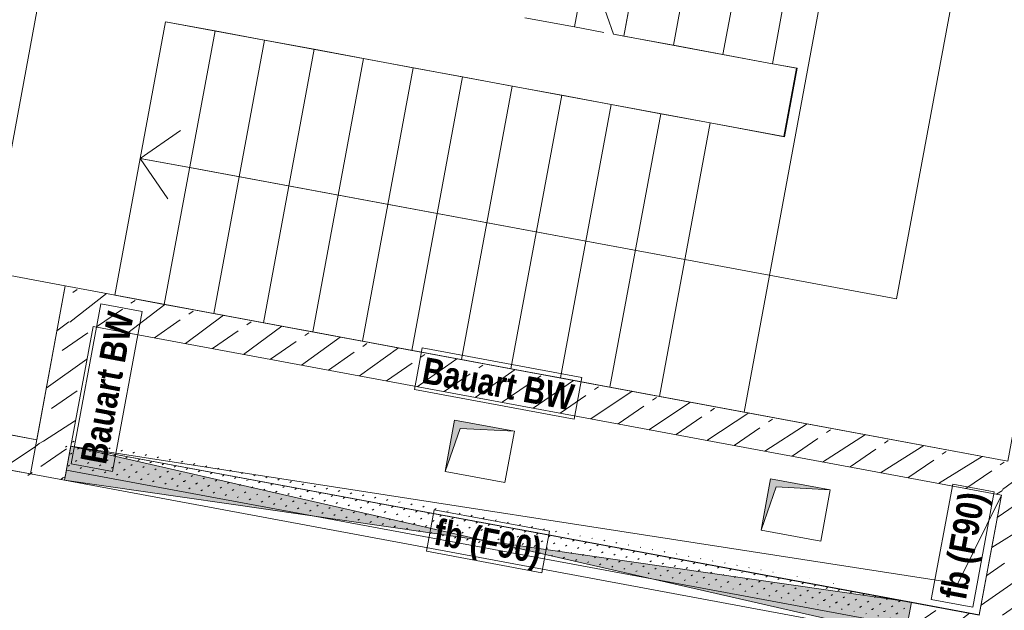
# Model space of a CAD drawing. Header units: metres. Extents: x 32353251 to 32353583, y 5707748 to 5708004.
# Tile 45 of 164: x 32353348.49 to 32353354.16, y 5707924 to 5707927.4. Entities that reach past the tile are written whole.
import ezdxf

# ---------------------------------------------------------------- set-up
doc = ezdxf.new("R2010")
doc.units = ezdxf.units.M
doc.header["$LTSCALE"] = 0.75
doc.linetypes.add('10417023$0$#9_Achse', pattern=[1.6, 0.00254, -1.59746])
doc.layers.get('0').update_dxf_attribs({"linetype": 'CONTINUOUS'})
for name, color, linetype, lineweight in [('10417023$0$#9_002_GES I Übersicht Erdgeschoss_1_102_Wand Innen.A', 7, 'CONTINUOUS', 25), ('10417023$0$#9_002_GES I Übersicht Erdgeschoss_1_104_Decken.A', 7, 'CONTINUOUS', 25), ('10417023$0$#9_002_GES I Übersicht Erdgeschoss_1_607b_Brandschutz 1_100', 7, 'CONTINUOUS', 25), ('10417023$0$#9_002_GES I Übersicht Erdgeschoss_1_Neubau_102_Wand Innen.A', 7, 'CONTINUOUS', 25), ('10417023$0$#9_002_GES I Übersicht Erdgeschoss_1_Neubau_103_Stützen.A', 7, 'CONTINUOUS', 25), ('10417023$0$#9_002_GES I Übersicht Erdgeschoss_1_Neubau_104_Decken.A', 7, 'CONTINUOUS', 25), ('10417023$0$#9_002_GES I Übersicht Erdgeschoss_1_Neubau_108_Treppen.A', 7, 'CONTINUOUS', 25), ('10417023$0$Keine', 7, 'CONTINUOUS', 13)]:
    doc.layers.add(name, color=color, linetype=linetype, lineweight=lineweight)
doc.styles.add('10417023$0$Arial Narrow (bold)', font='ARIALNB.TTF')
pattern_1 = [(45, (0, 0), (-0.03535533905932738, 0.03535533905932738), [0.01, -0.03999999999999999])]
pattern_2 = [(44.99999999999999, (0, 0), (-0.1697056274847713, 0.1697056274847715), []), (44.99999999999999, (-0.08485281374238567, 0.08485281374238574), (-0.1697056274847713, 0.1697056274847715), [0.18, -0.05999999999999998])]

# ---------------------------------------------------------------- blocks, each defined once
blk = doc.blocks.new('10417023$0$#9_MKO_LP5_ARC_GES_UP_00_002_P_G_modell (3D)')
at = {"layer": '10417023$0$#9_002_GES I Übersicht Erdgeschoss_1_102_Wand Innen.A', "linetype": 'Continuous', "lineweight": 5, "true_color": 0xff0000}
h = blk.add_hatch(dxfattribs=at)
h.set_pattern_fill('#9_BETON__STAHLBETON_0001', color=1, style=0, pattern_type=2)
h.set_pattern_definition(pattern_2)
h.paths.add_polyline_path([(-32353491.12421669, -5707795.27957689), (-32353491.52174602, -5707795.27957689), (-32353491.52174602, -5707795.47957689), (-32353491.12421625, -5707795.47957689)])
at = {"layer": '10417023$0$#9_002_GES I Übersicht Erdgeschoss_1_Neubau_102_Wand Innen.A', "linetype": 'Continuous', "lineweight": 5, "true_color": 0xff0000}
h = blk.add_hatch(dxfattribs=at)
h.set_pattern_fill('#9_BETON__STAHLBETON_0001', color=1, style=0, pattern_type=2)
h.set_pattern_definition(pattern_2)
h.paths.add_polyline_path([(-32353496.6442301, -5707794.57957689), (-32353491.12424004, -5707794.57957689), (-32353491.12424004, -5707794.37957689), (-32353496.6442301, -5707794.37957689)])
h = blk.add_hatch(dxfattribs=at)
h.set_pattern_fill('#9_BETON__STAHLBETON_0001', color=1, style=0, pattern_type=2)
h.set_pattern_definition(pattern_2)
h.paths.add_polyline_path([(-32353491.12424004, -5707794.57957689), (-32353490.84424047, -5707794.57957689), (-32353490.84424047, -5707794.379576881), (-32353491.12424004, -5707794.379576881)])
h = blk.add_hatch(dxfattribs=at)
h.set_pattern_fill('#9_BETON__STAHLBETON_0001', color=1, style=0, pattern_type=2)
h.set_pattern_definition(pattern_2)
h.paths.add_polyline_path([(-32353496.4442301, -5707795.27957689), (-32353496.4442301, -5707794.57957689), (-32353496.6442301, -5707794.57957689), (-32353496.6442301, -5707795.27957689)])
h = blk.add_hatch(dxfattribs=at)
h.set_pattern_fill('#9_BETON__STAHLBETON_0001', color=1, style=0, pattern_type=2)
h.set_pattern_definition(pattern_2)
h.paths.add_polyline_path([(-32353490.9242167, -5707795.27957689), (-32353490.92421824, -5707794.57957689), (-32353491.12421824, -5707794.57957689), (-32353491.12421669, -5707795.27957689)])
h = blk.add_hatch(dxfattribs=at)
h.set_pattern_fill('#9_BETON__STAHLBETON_0001', color=1, style=0, pattern_type=2)
h.set_pattern_definition(pattern_2)
h.paths.add_polyline_path([(-32353496.95422801, -5707795.47957689), (-32353496.6442301, -5707795.47957689), (-32353496.6442301, -5707795.279576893), (-32353496.95422801, -5707795.279576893)])
h = blk.add_hatch(dxfattribs=at)
h.set_pattern_fill('#9_BETON__STAHLBETON_0001', color=1, style=0, pattern_type=2)
h.set_pattern_definition(pattern_2)
h.paths.add_polyline_path([(-32353496.4442301, -5707795.47957689), (-32353496.6442301, -5707795.27957689), (-32353496.6442301, -5707795.47957689)])
h = blk.add_hatch(dxfattribs=at)
h.set_pattern_fill('#9_BETON__STAHLBETON_0001', color=1, style=0, pattern_type=2)
h.set_pattern_definition(pattern_2)
h.paths.add_polyline_path([(-32353496.4442301, -5707795.27957689), (-32353496.6442301, -5707795.27957689), (-32353496.4442301, -5707795.47957689)])
at = {"layer": '10417023$0$#9_002_GES I Übersicht Erdgeschoss_1_Neubau_102_Wand Innen.A', "linetype": 'Continuous', "lineweight": 13, "true_color": 0xff0000}
h = blk.add_hatch(dxfattribs=at)
h.set_pattern_fill('#9_GIPS_0001', color=1, style=0, pattern_type=2)
h.set_pattern_definition(pattern_1)
h.paths.add_polyline_path([(-32353496.4442301, -5707795.37957689), (-32353491.52174602, -5707795.37957689), (-32353491.52174602, -5707795.27957689), (-32353496.4442301, -5707795.27957689)])
h = blk.add_hatch(dxfattribs=at)
h.set_pattern_fill('#9_GIPS_0001', color=1, style=0, pattern_type=2)
h.set_pattern_definition(pattern_1)
h.paths.add_polyline_path([(-32353496.4442301, -5707795.39957689), (-32353491.52174602, -5707795.39957689), (-32353491.52174602, -5707795.37957689), (-32353496.4442301, -5707795.37957689)])
h = blk.add_hatch(dxfattribs=at)
h.set_pattern_fill('#9_GIPS_0001', color=1, style=0, pattern_type=2)
h.set_pattern_definition(pattern_1)
h.paths.add_polyline_path([(-32353496.4442301, -5707795.41957689), (-32353491.52174602, -5707795.41957689), (-32353491.52174602, -5707795.39957689), (-32353496.4442301, -5707795.39957689)])
at = {"layer": '10417023$0$#9_002_GES I Übersicht Erdgeschoss_1_102_Wand Innen.A', "color": 1, "linetype": 'Continuous', "lineweight": 18, "true_color": 0xff0000}
for p, q in [((-32353491.12421669, -5707795.27957689), (-32353491.52174602, -5707795.27957689)), ((-32353491.52174602, -5707795.27957689), (-32353491.52174602, -5707795.47957689))]:
    blk.add_line(p, q, dxfattribs=at)
at = {"layer": '10417023$0$#9_002_GES I Übersicht Erdgeschoss_1_104_Decken.A', "color": 1, "linetype": 'Continuous', "lineweight": 13, "true_color": 0xff0000}
blk.add_line((-32353492.6691854, -5707790.779532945), (-32353492.6691854, -5707794.379576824), dxfattribs=at)
at = {"layer": '10417023$0$#9_002_GES I Übersicht Erdgeschoss_1_104_Decken.A', "color": 1, "linetype": 'Continuous', "lineweight": 18, "true_color": 0xff0000}
blk.add_line((-32353496.44422949, -5707795.275994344), (-32353496.44422949, -5707795.425993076), dxfattribs=at)
at = {"layer": '10417023$0$#9_002_GES I Übersicht Erdgeschoss_1_607b_Brandschutz 1_100', "color": 1, "linetype": 'Continuous', "lineweight": 13, "true_color": 0xff0000}
for p, q in [((-32353493.62297168, -5707794.354926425), (-32353494.55864623, -5707794.354926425)), ((-32353494.55864623, -5707794.354926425), (-32353494.55864623, -5707794.59757432)), ((-32353493.62297168, -5707794.59757432), (-32353493.62297168, -5707794.354926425)), ((-32353496.18157436, -5707794.443902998), (-32353496.42422226, -5707794.443902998)), ((-32353496.42422226, -5707794.443902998), (-32353496.42422226, -5707795.379577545)), ((-32353496.18157436, -5707795.379577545), (-32353496.18157436, -5707794.443902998)), ((-32353494.55864623, -5707794.59757432), (-32353493.62297168, -5707794.59757432)), ((-32353491.16944203, -5707794.567395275), (-32353491.41208993, -5707794.567395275)), ((-32353491.41208993, -5707794.567395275), (-32353491.41208993, -5707795.242705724)), ((-32353491.16944203, -5707795.242705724), (-32353491.16944203, -5707794.567395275)), ((-32353493.64533203, -5707795.258253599), (-32353494.32064393, -5707795.258253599)), ((-32353494.32064393, -5707795.258253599), (-32353494.32064393, -5707795.500901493)), ((-32353493.64533203, -5707795.500901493), (-32353493.64533203, -5707795.258253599)), ((-32353491.41208993, -5707795.242705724), (-32353491.16944203, -5707795.242705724)), ((-32353496.42422226, -5707795.379577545), (-32353496.18157436, -5707795.379577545)), ((-32353494.32064393, -5707795.500901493), (-32353493.64533203, -5707795.500901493))]:
    blk.add_line(p, q, dxfattribs=at)
at = {"layer": '10417023$0$#9_002_GES I Übersicht Erdgeschoss_1_Neubau_102_Wand Innen.A', "color": 1, "linetype": 'Continuous', "lineweight": 18, "true_color": 0xff0000}
for p, q in [((-32353491.12424004, -5707794.37957689), (-32353496.6442301, -5707794.37957689)), ((-32353496.6442301, -5707794.37957689), (-32353496.6442301, -5707794.57957689)), ((-32353496.6442301, -5707794.57957689), (-32353496.6442301, -5707795.27957689)), ((-32353496.4442301, -5707795.27957689), (-32353496.4442301, -5707794.57957689)), ((-32353496.4442301, -5707794.57957689), (-32353491.12424004, -5707794.57957689)), ((-32353491.12421824, -5707794.57957689), (-32353491.12421669, -5707795.27957689)), ((-32353496.6442301, -5707795.27957689), (-32353496.80652522, -5707795.27957689)), ((-32353496.4442301, -5707795.47957689), (-32353496.4442301, -5707795.41957689)), ((-32353496.80652522, -5707795.47957689), (-32353496.6442301, -5707795.47957689)), ((-32353496.4442301, -5707795.47957689), (-32353496.6442301, -5707795.47957689))]:
    blk.add_line(p, q, dxfattribs=at)
at = {"layer": '10417023$0$#9_002_GES I Übersicht Erdgeschoss_1_Neubau_102_Wand Innen.A', "color": 1, "linetype": 'Continuous', "lineweight": 13, "true_color": 0xff0000}
for p, q in [((-32353491.52174602, -5707795.27957689), (-32353496.4442301, -5707795.27957689)), ((-32353496.4442301, -5707795.41957689), (-32353491.52174602, -5707795.41957689))]:
    blk.add_line(p, q, dxfattribs=at)
at = {"layer": '10417023$0$#9_002_GES I Übersicht Erdgeschoss_1_Neubau_103_Stützen.A', "color": 1, "linetype": 'Continuous', "lineweight": 13, "true_color": 0xff0000}
for p, q in [((-32353491.52174602, -5707795.27957689), (-32353496.4442301, -5707795.27957689)), ((-32353496.4442301, -5707795.27957689), (-32353496.4442301, -5707795.47957689)), ((-32353491.52174647, -5707795.279577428), (-32353496.44422949, -5707795.279577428)), ((-32353496.44422949, -5707795.279577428), (-32353496.44422949, -5707795.479576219)), ((-32353491.52174647, -5707795.279577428), (-32353496.44422949, -5707795.479576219)), ((-32353491.52174647, -5707795.479576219), (-32353496.44422949, -5707795.279577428)), ((-32353491.52174647, -5707795.279577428), (-32353491.52174647, -5707795.479576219)), ((-32353491.52174602, -5707795.47957689), (-32353491.52174602, -5707795.27957689)), ((-32353496.4442301, -5707795.47957689), (-32353491.52174602, -5707795.47957689)), ((-32353491.52174647, -5707795.479576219), (-32353496.44422949, -5707795.479576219))]:
    blk.add_line(p, q, dxfattribs=at)
at = {"layer": '10417023$0$#9_002_GES I Übersicht Erdgeschoss_1_Neubau_103_Stützen.A', "color": 1, "linetype": 'Continuous', "true_color": 0xff0000}
for points in [[(-32353496.4442301, -5707795.479576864), (-32353493.98298806, -5707795.379576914), (-32353496.4442301, -5707795.27957689)], [(-32353491.52174602, -5707795.479576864), (-32353491.52174602, -5707795.27957689), (-32353493.98298806, -5707795.379576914)]]:
    blk.add_solid(points, dxfattribs=at)
at = {"layer": '10417023$0$#9_002_GES I Übersicht Erdgeschoss_1_Neubau_104_Decken.A', "color": 1, "linetype": 'Continuous', "lineweight": 13, "true_color": 0xff0000}
for p, q in [((-32353491.1242048, -5707794.579576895), (-32353496.44421937, -5707794.579576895)), ((-32353496.44421937, -5707794.579576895), (-32353496.44421937, -5707795.280135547)), ((-32353491.1242045, -5707794.579576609), (-32353491.27896576, -5707795.125374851)), ((-32353491.1242048, -5707795.280135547), (-32353491.1242048, -5707794.579576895)), ((-32353493.9492268, -5707794.729651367), (-32353494.2992268, -5707794.729651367)), ((-32353494.2992268, -5707794.729651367), (-32353494.2992268, -5707795.029651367)), ((-32353494.29922626, -5707795.029650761), (-32353494.25884221, -5707794.770035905)), ((-32353494.25884221, -5707794.770035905), (-32353493.9492273, -5707794.729651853)), ((-32353493.9492268, -5707795.029651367), (-32353493.9492268, -5707794.729651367)), ((-32353492.09922857, -5707794.72876302), (-32353492.44922857, -5707794.72876302)), ((-32353492.44922857, -5707794.72876302), (-32353492.44922857, -5707795.028763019)), ((-32353492.44922842, -5707795.028762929), (-32353492.40884437, -5707794.769148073)), ((-32353492.40884437, -5707794.769148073), (-32353492.09922802, -5707794.728762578)), ((-32353492.09922857, -5707795.028763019), (-32353492.09922857, -5707794.72876302)), ((-32353494.2992268, -5707795.029651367), (-32353493.9492268, -5707795.029651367)), ((-32353492.44922857, -5707795.028763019), (-32353492.09922857, -5707795.028763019)), ((-32353491.27896576, -5707795.125374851), (-32353496.44421939, -5707795.280136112)), ((-32353496.44421937, -5707795.280135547), (-32353491.1242048, -5707795.280135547))]:
    blk.add_line(p, q, dxfattribs=at)
at = {"layer": '10417023$0$#9_002_GES I Übersicht Erdgeschoss_1_Neubau_104_Decken.A', "color": 1, "linetype": 'Continuous', "lineweight": 13, "true_color": 0xff0000, "flags": 128}
for points in [[(-32353496.6442301, -5707795.47957689), (-32353498.224228, -5707795.47957689), (-32353498.224228, -5707792.51957689), (-32353498.224228, -5707790.779532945), (-32353491.124228, -5707790.779532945), (-32353491.124228, -5707794.37957689), (-32353496.6442301, -5707794.37957689)], [(-32353498.224228, -5707795.479576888), (-32353496.64423007, -5707795.479576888), (-32353496.64423007, -5707794.379576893), (-32353497.0942002, -5707794.379576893), (-32353497.0942002, -5707792.779576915), (-32353497.0942002, -5707792.379489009), (-32353497.0942002, -5707790.779532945), (-32353498.224228, -5707790.779532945)], [(-32353498.22421727, -5707792.77957689), (-32353498.22421727, -5707790.779532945), (-32353491.1242156, -5707790.779532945), (-32353491.12420795, -5707794.379576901), (-32353496.64421937, -5707794.37957689), (-32353496.64421937, -5707795.27957689), (-32353498.22421727, -5707795.27957689)]]:
    blk.add_lwpolyline(points, close=True, dxfattribs=at)
at = {"layer": '10417023$0$#9_002_GES I Übersicht Erdgeschoss_1_Neubau_104_Decken.A', "color": 1, "linetype": 'Continuous', "true_color": 0xff0000}
for points in [[(-32353494.2992268, -5707795.029651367), (-32353494.25884219, -5707794.770035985), (-32353494.2992268, -5707794.729651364), (-32353493.9492268, -5707794.729651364)], [(-32353492.44922857, -5707795.028763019), (-32353492.40884396, -5707794.769147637), (-32353492.44922857, -5707794.728763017), (-32353492.09922857, -5707794.728763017)]]:
    blk.add_solid(points, dxfattribs=at)
at = {"layer": '10417023$0$#9_002_GES I Übersicht Erdgeschoss_1_Neubau_108_Treppen.A', "color": 1, "linetype": '10417023$0$#9_Achse', "lineweight": 13, "true_color": 0xff0000}
for p, q in [((-32353494.78590794, -5707790.779576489), (-32353493.86214765, -5707792.379576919)), ((-32353494.72817436, -5707790.779489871), (-32353493.80441552, -5707792.379490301))]:
    blk.add_line(p, q, dxfattribs=at)
at = {"layer": '10417023$0$#9_002_GES I Übersicht Erdgeschoss_1_Neubau_108_Treppen.A', "color": 1, "linetype": 'Continuous', "lineweight": 13, "true_color": 0xff0000}
for p, q in [((-32353494.72817292, -5707790.779576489), (-32353493.80441263, -5707792.379576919)), ((-32353493.74402856, -5707792.379490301), (-32353493.74402856, -5707790.779489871)), ((-32353493.74402856, -5707790.779489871), (-32353493.74402856, -5707792.379490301)), ((-32353493.45402822, -5707792.379490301), (-32353493.45402822, -5707790.779489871)), ((-32353493.45402822, -5707790.779489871), (-32353493.45402822, -5707792.379490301)), ((-32353493.16402788, -5707792.379490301), (-32353493.16402788, -5707790.779489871)), ((-32353493.16402788, -5707790.779489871), (-32353493.16402788, -5707792.379490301)), ((-32353492.87402898, -5707792.379490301), (-32353492.87402754, -5707790.779489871)), ((-32353492.87402754, -5707790.779489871), (-32353492.87402898, -5707792.379490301)), ((-32353491.92424152, -5707791.579489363), (-32353491.92424008, -5707793.579576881)), ((-32353491.92418522, -5707791.579575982), (-32353491.92418522, -5707793.579664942)), ((-32353494.03415882, -5707792.379576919), (-32353494.03415882, -5707792.08164673)), ((-32353494.03415882, -5707792.08164673), (-32353494.03415882, -5707792.379576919)), ((-32353494.32415772, -5707792.379576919), (-32353494.03415882, -5707792.379576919)), ((-32353494.03415882, -5707792.379576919), (-32353493.86214765, -5707792.379576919)), ((-32353493.80441552, -5707792.379490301), (-32353493.74402856, -5707792.379490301)), ((-32353493.80441263, -5707792.379576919), (-32353492.87415746, -5707792.379576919)), ((-32353493.74402856, -5707792.379490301), (-32353493.45402822, -5707792.379490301)), ((-32353493.45402822, -5707792.379490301), (-32353493.16402788, -5707792.379490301)), ((-32353493.16402788, -5707792.379490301), (-32353492.87402898, -5707792.379490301)), ((-32353492.87415746, -5707792.379576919), (-32353492.73313521, -5707792.379576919)), ((-32353492.87402898, -5707792.379490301), (-32353492.72916668, -5707792.379490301)), ((-32353492.73313521, -5707792.379576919), (-32353492.73313521, -5707792.779664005)), ((-32353492.72916668, -5707792.379490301), (-32353492.72916668, -5707792.779575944)), ((-32353493.1641578, -5707792.779664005), (-32353496.35424238, -5707792.779664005)), ((-32353496.35424238, -5707792.779664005), (-32353496.35424238, -5707794.379664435)), ((-32353496.06411501, -5707792.779575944), (-32353496.35411534, -5707792.779575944)), ((-32353496.35411534, -5707792.779575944), (-32353496.35411534, -5707794.379576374)), ((-32353495.77411466, -5707792.779575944), (-32353496.06411501, -5707792.779575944)), ((-32353496.06411501, -5707792.779575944), (-32353496.06411501, -5707794.379576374)), ((-32353496.06411501, -5707794.379576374), (-32353496.06411501, -5707792.779575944)), ((-32353495.48411433, -5707792.779575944), (-32353495.77411466, -5707792.779575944)), ((-32353495.77411466, -5707792.779575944), (-32353495.77411466, -5707794.379576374)), ((-32353495.77411466, -5707794.379576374), (-32353495.77411466, -5707792.779575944)), ((-32353495.19411399, -5707792.779575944), (-32353495.48411433, -5707792.779575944)), ((-32353495.48411433, -5707792.779575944), (-32353495.48411433, -5707794.379576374)), ((-32353495.48411433, -5707794.379576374), (-32353495.48411433, -5707792.779575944)), ((-32353494.90411509, -5707792.779575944), (-32353495.19411399, -5707792.779575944)), ((-32353495.19411399, -5707792.779575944), (-32353495.19411399, -5707794.379576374)), ((-32353495.19411399, -5707794.379576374), (-32353495.19411399, -5707792.779575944)), ((-32353494.61411475, -5707792.779575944), (-32353494.90411509, -5707792.779575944)), ((-32353494.90411509, -5707792.779575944), (-32353494.90411509, -5707794.379576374)), ((-32353494.90411509, -5707794.379576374), (-32353494.90411509, -5707792.779575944)), ((-32353494.32411441, -5707792.779575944), (-32353494.61411475, -5707792.779575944)), ((-32353494.61411475, -5707792.779575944), (-32353494.61411475, -5707794.379576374)), ((-32353494.61411475, -5707794.379576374), (-32353494.61411475, -5707792.779575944)), ((-32353494.03411407, -5707792.779575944), (-32353494.32411441, -5707792.779575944)), ((-32353494.32411441, -5707792.779575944), (-32353494.32411441, -5707794.379576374)), ((-32353494.32411441, -5707794.379576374), (-32353494.32411441, -5707792.779575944)), ((-32353493.74411517, -5707792.779575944), (-32353494.03411407, -5707792.779575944)), ((-32353494.03411407, -5707792.779575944), (-32353494.03411407, -5707794.379576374)), ((-32353494.03411407, -5707794.379576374), (-32353494.03411407, -5707792.779575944)), ((-32353493.45411483, -5707792.779575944), (-32353493.74411517, -5707792.779575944)), ((-32353493.74411517, -5707792.779575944), (-32353493.74411517, -5707794.379576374)), ((-32353493.74411517, -5707794.379576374), (-32353493.74411517, -5707792.779575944)), ((-32353493.16411449, -5707792.779575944), (-32353493.45411483, -5707792.779575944)), ((-32353493.45411483, -5707792.779575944), (-32353493.45411483, -5707794.379576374)), ((-32353493.45411483, -5707794.379576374), (-32353493.45411483, -5707792.779575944)), ((-32353492.73313521, -5707792.779664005), (-32353493.1641578, -5707792.779664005)), ((-32353493.16411449, -5707792.779575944), (-32353493.16411449, -5707794.379576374)), ((-32353492.72916668, -5707792.779575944), (-32353493.16411449, -5707792.779575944)), ((-32353493.16411449, -5707794.379576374), (-32353493.16411449, -5707792.779575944)), ((-32353496.15424215, -5707793.379664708), (-32353496.35424238, -5707793.579664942)), ((-32353496.15411511, -5707793.379576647), (-32353496.3541139, -5707793.579576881)), ((-32353496.06424349, -5707793.579664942), (-32353496.35424238, -5707793.579664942)), ((-32353496.35424238, -5707793.579664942), (-32353496.15424215, -5707793.779665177)), ((-32353496.06411501, -5707793.579576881), (-32353496.3541139, -5707793.579576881)), ((-32353496.3541139, -5707793.579576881), (-32353496.15411511, -5707793.779577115)), ((-32353493.16424286, -5707793.579664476), (-32353496.06424349, -5707793.579664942)), ((-32353493.16411449, -5707793.579576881), (-32353496.06411501, -5707793.579576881)), ((-32353493.1641578, -5707793.579664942), (-32353493.16424286, -5707793.579664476)), ((-32353491.92418522, -5707793.579664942), (-32353493.1641578, -5707793.579664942)), ((-32353491.92424008, -5707793.579576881), (-32353493.16411449, -5707793.579576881)), ((-32353496.35424238, -5707794.379664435), (-32353493.1641578, -5707794.379664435)), ((-32353496.35411534, -5707794.379576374), (-32353496.06411501, -5707794.379576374)), ((-32353496.06411501, -5707794.379576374), (-32353495.77411466, -5707794.379576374)), ((-32353495.77411466, -5707794.379576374), (-32353495.48411433, -5707794.379576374)), ((-32353495.48411433, -5707794.379576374), (-32353495.19411399, -5707794.379576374)), ((-32353495.19411399, -5707794.379576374), (-32353494.90411509, -5707794.379576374)), ((-32353494.90411509, -5707794.379576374), (-32353494.61411475, -5707794.379576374)), ((-32353494.61411475, -5707794.379576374), (-32353494.32411441, -5707794.379576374)), ((-32353494.32411441, -5707794.379576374), (-32353494.03411407, -5707794.379576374)), ((-32353494.03411407, -5707794.379576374), (-32353493.74411517, -5707794.379576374)), ((-32353493.74411517, -5707794.379576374), (-32353493.45411483, -5707794.379576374)), ((-32353493.45411483, -5707794.379576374), (-32353493.16411449, -5707794.379576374)), ((-32353493.1641578, -5707794.379664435), (-32353491.12418429, -5707794.379664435)), ((-32353493.16411449, -5707794.379576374), (-32353491.12424059, -5707794.379576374))]:
    blk.add_line(p, q, dxfattribs=at)
at = {"layer": '10417023$0$#9_002_GES I Übersicht Erdgeschoss_1_607b_Brandschutz 1_100', "color": 1, "true_color": 0xff0000, "char_height": 0.1502737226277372, "attachment_point": 5, "line_spacing_factor": 1.002187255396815, "style": '10417023$0$Arial Narrow (bold)'}
for s, insert in [('Bauart BW ', (-32353494.09080881, -5707794.478903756)), ('fb (F90) ', (-32353493.98298806, -5707795.401979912))]:
    blk.add_mtext(s, dxfattribs=dict(at, insert=insert))
at = {"layer": '10417023$0$#9_002_GES I Übersicht Erdgeschoss_1_607b_Brandschutz 1_100', "color": 1, "true_color": 0xff0000, "char_height": 0.1502737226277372, "attachment_point": 5, "rotation": 90, "line_spacing_factor": 1.002187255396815, "style": '10417023$0$Arial Narrow (bold)'}
for s, insert in [('Bauart BW ', (-32353496.30024488, -5707794.911739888)), ('fb (F90) ', (-32353491.26836342, -5707794.905050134))]:
    blk.add_mtext(s, dxfattribs=dict(at, insert=insert))
blk = doc.blocks.new('10417023$0$2_MKO_LP5_LAN_GES_UP_00_002_V_A (3D)')
at = {"layer": '10417023$0$Keine'}
blk.add_blockref('10417023$0$#9_MKO_LP5_ARC_GES_UP_00_002_P_G_modell (3D)', (0, 0), dxfattribs=at)
blk = doc.blocks.new('10417023')
at = {"layer": '10417023$0$Keine', "rotation": 349.4819372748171}
blk.add_blockref('10417023$0$2_MKO_LP5_LAN_GES_UP_00_002_V_A (3D)', (65205154.93137175, 5413829.557758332), dxfattribs=at)

msp = doc.modelspace()

# ---------------------------------------------------------------- block references
msp.add_blockref('10417023', (0, 0))

doc.saveas('drawing.dxf')
